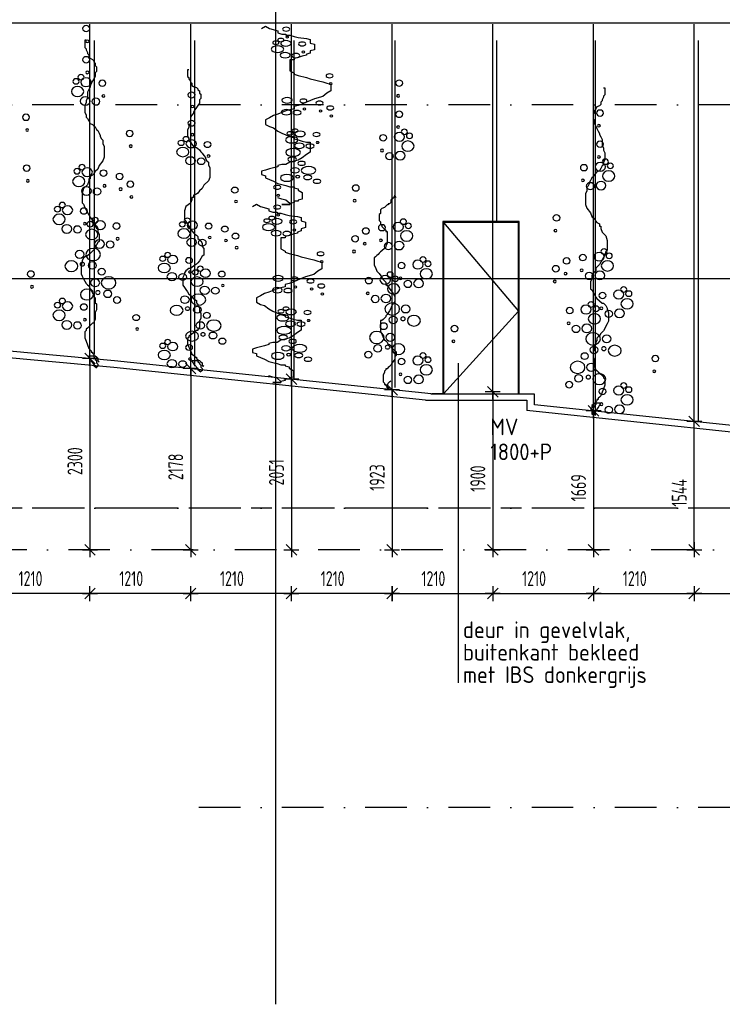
# Model space of a CAD drawing. Extents: x 39126 to 165842, y 74119 to 102739.
# Tile 18 of 22: x 133248 to 141689, y 74119 to 85959. Entities that reach past the tile are written whole.
import ezdxf
from ezdxf.enums import TextEntityAlignment as Align

# ---------------------------------------------------------------- set-up
doc = ezdxf.new("R2010")
doc.units = 0
doc.header["$LTSCALE"] = 1000
doc.header["$MEASUREMENT"] = 0
doc.linetypes.add('DASHDOT', pattern=[1, 0.5, -0.25, 0, -0.25])
doc.linetypes.add('HIDDEN', pattern=[0.375, 0.25, -0.125])
for name, color, linetype in [('B02', 7, 'CONTINUOUS'), ('B03', 7, 'CONTINUOUS'), ('B06', 7, 'CONTINUOUS'), ('B07', 7, 'CONTINUOUS')]:
    doc.layers.add(name, color=color, linetype=linetype)
doc.styles.add('TXT', font='isocp.shx')

# ---------------------------------------------------------------- blocks, each defined once
blk = doc.blocks.new('B__DIM')
at = {"layer": 'B07', "color": 1, "linetype": 'Continuous'}
for p, q in [((-500, 0), (500, 0)), ((-353.56, -353.56), (353.56, 353.56)), ((0, -500), (0, 500))]:
    blk.add_line(p, q, dxfattribs=at)

msp = doc.modelspace()

# ---------------------------------------------------------------- linework, layer by layer
at = {"layer": 'B02', "color": 8, "linetype": 'Continuous'}
msp.add_line((136322, 98514), (136322, 74119), dxfattribs=at)
at = {"layer": 'B02', "color": 8, "linetype": 'DASHDOT'}
for p, q in [((160901, 84935), (51422, 84935)), ((160901, 80085), (51422, 80085)), ((164335, 79585), (50580, 79585)), ((160901, 76485), (135199, 76485))]:
    msp.add_line(p, q, dxfattribs=at)
at = {"layer": 'B03', "color": 8, "linetype": 'Continuous'}
for p, q in [((151227, 85915), (100812, 85915)), ((134092, 81896), (134092, 85905)), ((135302, 81768), (135302, 85905)), ((136512, 81640), (136512, 85905)), ((137722, 81503), (137722, 85905)), ((138932, 81459), (138932, 85905)), ((140142, 81254), (140142, 85905)), ((141352, 81118), (141352, 85905)), ((134147, 81938), (134147, 85710)), ((135352, 81791), (135352, 85710)), ((136544, 81643), (136544, 85710)), ((137757, 81537), (137757, 85710)), ((138982, 83520), (138982, 85710)), ((140165, 81199), (140165, 85710)), ((141402, 81136), (141402, 85710)), ((151197, 82842), (123437, 82842))]:
    msp.add_line(p, q, dxfattribs=at)
at = {"layer": 'B03', "color": 8, "linetype": 'HIDDEN'}
msp.add_line((151278, 80085), (39126, 80085), dxfattribs=at)
at = {"layer": 'B03', "color": 8, "linetype": 'Continuous'}
for points in [[(136151, 85853), (136199, 85880), (136250, 85853), (136348, 85826), (136348, 85799), (136396, 85785), (136447, 85785), (136447, 85772), (136495, 85772), (136545, 85758), (136593, 85745), (136692, 85732), (136739, 85719), (136739, 85705), (136739, 85678), (136790, 85665), (136790, 85651), (136790, 85638), (136790, 85624), (136790, 85611), (136790, 85598), (136739, 85584), (136739, 85571), (136739, 85558), (136692, 85545), (136692, 85531), (136641, 85518), (136593, 85504), (136545, 85491), (136545, 85477), (136495, 85477), (136495, 85464), (136495, 85450), (136495, 85437), (136495, 85423), (136495, 85397), (136495, 85384), (136495, 85357), (136495, 85343), (136545, 85316), (136545, 85303), (136593, 85289), (136692, 85263), (136739, 85249), (136790, 85236), (136838, 85223), (136889, 85210), (136936, 85196), (136984, 85183), (136984, 85156), (136984, 85129), (136984, 85102), (136936, 85075), (136889, 85035), (136790, 85008), (136692, 84968), (136641, 84941), (136593, 84928), (136545, 84914), (136545, 84901), (136545, 84887), (136495, 84874), (136447, 84861), (136348, 84821), (136298, 84807), (136250, 84780), (136199, 84753), (136199, 84726), (136199, 84713), (136199, 84700), (136250, 84673), (136298, 84660), (136348, 84620), (136396, 84593), (136495, 84552), (136545, 84539), (136545, 84526), (136593, 84513), (136641, 84499), (136692, 84486), (136739, 84486), (136739, 84459), (136739, 84432), (136739, 84418), (136739, 84391), (136739, 84365), (136692, 84338), (136641, 84298), (136593, 84271), (136545, 84258), (136495, 84244), (136447, 84217), (136396, 84217), (136348, 84204), (136348, 84191), (136298, 84178), (136250, 84164), (136199, 84151), (136151, 84137), (136151, 84124), (136151, 84110)], [(134046, 85711), (134031, 85711), (134031, 85697), (134031, 85682), (134031, 85668), (134031, 85653), (134031, 85624), (134046, 85610), (134046, 85595), (134062, 85566), (134062, 85552), (134077, 85537), (134077, 85509), (134093, 85494), (134124, 85480), (134139, 85465), (134139, 85451), (134155, 85436), (134155, 85422), (134155, 85407), (134170, 85393), (134170, 85378), (134170, 85364), (134170, 85349), (134170, 85335), (134155, 85320), (134155, 85306), (134155, 85277), (134139, 85248), (134124, 85219), (134108, 85190), (134093, 85161), (134093, 85147), (134077, 85118), (134062, 85089), (134062, 85074), (134062, 85031), (134062, 85016), (134046, 84987), (134046, 84958), (134031, 84929), (134031, 84900), (134031, 84857), (134031, 84842), (134046, 84814), (134046, 84785), (134062, 84770), (134077, 84741), (134093, 84712), (134124, 84698), (134139, 84683), (134155, 84669), (134170, 84640), (134185, 84625), (134201, 84596), (134216, 84567), (134216, 84553), (134232, 84524), (134247, 84509), (134247, 84466), (134263, 84437), (134263, 84394), (134263, 84365), (134263, 84336), (134263, 84307), (134247, 84263), (134201, 84205), (134185, 84162), (134155, 84133), (134139, 84104), (134124, 84090), (134093, 84075), (134093, 84061), (134093, 84046), (134077, 84046), (134077, 84017), (134062, 83974), (134016, 83930), (134000, 83872), (134000, 83843), (134000, 83829), (134000, 83800), (134000, 83785), (134000, 83757), (134016, 83742), (134031, 83699), (134046, 83670), (134062, 83641), (134077, 83612), (134093, 83583), (134108, 83568), (134124, 83554), (134139, 83539), (134139, 83510), (134170, 83481), (134185, 83452), (134185, 83409), (134201, 83380), (134201, 83351), (134201, 83337), (134201, 83308)], [(135279, 85355), (135262, 85355), (135262, 85342), (135262, 85328), (135262, 85315), (135262, 85302), (135262, 85275), (135279, 85262), (135279, 85248), (135298, 85221), (135298, 85209), (135316, 85195), (135316, 85169), (135334, 85155), (135370, 85142), (135388, 85128), (135388, 85115), (135406, 85102), (135406, 85089), (135406, 85075), (135424, 85062), (135424, 85048), (135424, 85035), (135424, 85021), (135424, 85009), (135406, 84995), (135406, 84982), (135406, 84955), (135388, 84928), (135370, 84902), (135352, 84875), (135334, 84848), (135334, 84835), (135316, 84809), (135298, 84782), (135298, 84768), (135298, 84728), (135298, 84714), (135279, 84688), (135279, 84661), (135262, 84634), (135262, 84608), (135262, 84568), (135262, 84554), (135279, 84528), (135279, 84502), (135298, 84488), (135316, 84461), (135334, 84434), (135370, 84421), (135388, 84408), (135406, 84395), (135424, 84368), (135441, 84354), (135460, 84327), (135478, 84301), (135478, 84288), (135496, 84261), (135514, 84247), (135514, 84208), (135532, 84181), (135532, 84141), (135532, 84114), (135532, 84088), (135532, 84061), (135514, 84020), (135460, 83967), (135441, 83927), (135406, 83901), (135388, 83874), (135370, 83861), (135334, 83847), (135334, 83834), (135334, 83820), (135316, 83820), (135316, 83794), (135298, 83754), (135244, 83714), (135226, 83660), (135226, 83633), (135226, 83620), (135226, 83594), (135226, 83580), (135226, 83554), (135244, 83540), (135262, 83501), (135279, 83474), (135298, 83447), (135316, 83420), (135334, 83394), (135352, 83380), (135370, 83367), (135388, 83353), (135388, 83326), (135424, 83300), (135441, 83273), (135441, 83233), (135460, 83207), (135460, 83180), (135460, 83167), (135460, 83140)], [(140261, 85141), (140276, 85141), (140276, 85127), (140276, 85112), (140276, 85098), (140276, 85083), (140276, 85054), (140261, 85040), (140261, 85025), (140245, 84996), (140245, 84982), (140230, 84967), (140230, 84939), (140214, 84924), (140183, 84910), (140168, 84895), (140168, 84881), (140152, 84866), (140152, 84852), (140152, 84837), (140137, 84823), (140137, 84808), (140137, 84794), (140137, 84779), (140137, 84765), (140152, 84750), (140152, 84736), (140152, 84707), (140168, 84678), (140183, 84649), (140199, 84620), (140214, 84591), (140214, 84577), (140230, 84548), (140245, 84519), (140245, 84504), (140245, 84461), (140245, 84446), (140261, 84417), (140261, 84388), (140276, 84359), (140276, 84330), (140276, 84287), (140276, 84272), (140261, 84244), (140261, 84215), (140245, 84200), (140230, 84171), (140214, 84142), (140183, 84128), (140168, 84113), (140152, 84099), (140137, 84070), (140122, 84055), (140106, 84026), (140091, 83997), (140091, 83983), (140075, 83954), (140060, 83939), (140060, 83896), (140044, 83867), (140044, 83824), (140044, 83795), (140044, 83766), (140044, 83737), (140060, 83693), (140106, 83635), (140122, 83592), (140152, 83563), (140168, 83534), (140183, 83520), (140214, 83505), (140214, 83491), (140214, 83476), (140230, 83476), (140230, 83447), (140245, 83404), (140291, 83360), (140307, 83302), (140307, 83273), (140307, 83259), (140307, 83230), (140307, 83215), (140307, 83187), (140291, 83172), (140276, 83129), (140261, 83100), (140245, 83071), (140230, 83042), (140214, 83013), (140199, 82998), (140183, 82984), (140168, 82969), (140168, 82940), (140137, 82911), (140122, 82882), (140122, 82839), (140106, 82810), (140106, 82781), (140106, 82767), (140106, 82738)], [(138192, 81459), (134388, 81857), (125464, 82679), (114104, 83547), (103550, 84602), (100072, 85015), (97441, 85015), (88256, 84624), (78439, 85007)], [(138122, 81385), (134380, 81778), (125457, 82599), (114097, 83468), (103541, 84522), (100067, 84935), (97443, 84935), (88256, 84543), (78436, 84927)], [(136151, 84110), (136151, 84097), (136199, 84083), (136199, 84056), (136298, 84017), (136348, 83990), (136396, 83976), (136447, 83963), (136495, 83950), (136545, 83950), (136545, 83936), (136593, 83923), (136593, 83909), (136641, 83882), (136641, 83855), (136641, 83843), (136641, 83829), (136641, 83802), (136593, 83789), (136593, 83775), (136545, 83775), (136545, 83762), (136495, 83748), (136495, 83735), (136447, 83735), (136396, 83735), (136447, 83735), (136495, 83735), (136495, 83748), (136495, 83735), (136495, 83748), (136447, 83789), (136396, 83802), (136348, 83816)], [(137769, 83818), (137754, 83847), (137738, 83818), (137707, 83789), (137707, 83760), (137692, 83745), (137676, 83745), (137676, 83731), (137661, 83731), (137645, 83716), (137630, 83702), (137599, 83687), (137584, 83673), (137584, 83658), (137584, 83629), (137568, 83615), (137568, 83600), (137568, 83586), (137568, 83571), (137568, 83557), (137568, 83543), (137584, 83528), (137584, 83514), (137584, 83499), (137599, 83485), (137599, 83470), (137615, 83456), (137630, 83441), (137645, 83427), (137645, 83412), (137661, 83412), (137661, 83398), (137661, 83383), (137661, 83369), (137661, 83354), (137661, 83325), (137661, 83311), (137661, 83282), (137661, 83267), (137645, 83238), (137645, 83224), (137630, 83209), (137599, 83181), (137584, 83166), (137568, 83152), (137553, 83137), (137537, 83123), (137522, 83108), (137507, 83094), (137507, 83065), (137507, 83036), (137507, 83007), (137522, 82978), (137537, 82934), (137568, 82905), (137599, 82862), (137615, 82833), (137630, 82819), (137645, 82804), (137645, 82790), (137645, 82775), (137661, 82761), (137676, 82746), (137707, 82703), (137723, 82688), (137738, 82659), (137754, 82630), (137754, 82601), (137754, 82587), (137754, 82572), (137738, 82543), (137723, 82529), (137707, 82486), (137692, 82457), (137661, 82413), (137645, 82399), (137645, 82384), (137630, 82370), (137615, 82355), (137599, 82341), (137584, 82341), (137584, 82312), (137584, 82283), (137584, 82268), (137584, 82239), (137584, 82210), (137599, 82181), (137615, 82138), (137630, 82109), (137645, 82095), (137661, 82080), (137676, 82051), (137692, 82051), (137707, 82037), (137707, 82022), (137723, 82008), (137738, 81993), (137754, 81979), (137769, 81964), (137769, 81950), (137769, 81935)], [(136043, 83713), (136091, 83740), (136142, 83713), (136240, 83686), (136240, 83659), (136288, 83645), (136339, 83645), (136339, 83632), (136387, 83632), (136437, 83618), (136485, 83605), (136584, 83592), (136631, 83579), (136631, 83565), (136631, 83538), (136682, 83525), (136682, 83511), (136682, 83498), (136682, 83484), (136682, 83471), (136682, 83458), (136631, 83444), (136631, 83431), (136631, 83418), (136584, 83405), (136584, 83391), (136533, 83378), (136485, 83364), (136437, 83351), (136437, 83337), (136387, 83337), (136387, 83324), (136387, 83310), (136387, 83297), (136387, 83283), (136387, 83257), (136387, 83244), (136387, 83217), (136387, 83203), (136437, 83176), (136437, 83163), (136485, 83149), (136584, 83123), (136631, 83109), (136682, 83096), (136730, 83083), (136781, 83070), (136828, 83056), (136876, 83043), (136876, 83016), (136876, 82989), (136876, 82962), (136828, 82935), (136781, 82895), (136682, 82868), (136584, 82828), (136533, 82801), (136485, 82788), (136437, 82774), (136437, 82761), (136437, 82747), (136387, 82734), (136339, 82721), (136240, 82681), (136190, 82667), (136142, 82640), (136091, 82613), (136091, 82586), (136091, 82573), (136091, 82560), (136142, 82533), (136190, 82520), (136240, 82480), (136288, 82453), (136387, 82412), (136437, 82399), (136437, 82386), (136485, 82373), (136533, 82359), (136584, 82346), (136631, 82346), (136631, 82319), (136631, 82292), (136631, 82278), (136631, 82251), (136631, 82225), (136584, 82198), (136533, 82158), (136485, 82131), (136437, 82118), (136387, 82104), (136339, 82077), (136288, 82077), (136240, 82064), (136240, 82051), (136190, 82038), (136142, 82024), (136091, 82011), (136043, 81997), (136043, 81984), (136043, 81970)], [(139422, 81456), (139250, 81456), (139250, 83530), (138330, 83530), (138330, 81459), (138202, 81459)], [(138340, 83520), (139240, 82453), (138340, 81459)], [(134201, 83308), (134201, 83293), (134185, 83279), (134170, 83250), (134155, 83221), (134139, 83192), (134124, 83177), (134093, 83148), (134062, 83119), (134046, 83119), (134016, 83090), (134000, 83061), (134000, 83047), (133985, 83004), (133985, 82960), (133985, 82931), (133985, 82902), (134000, 82873), (134016, 82844), (134031, 82815), (134046, 82786), (134062, 82772), (134077, 82757), (134093, 82728), (134108, 82714), (134124, 82700), (134124, 82685), (134124, 82671), (134139, 82656), (134139, 82627), (134155, 82613), (134155, 82598), (134155, 82555), (134170, 82540), (134170, 82511), (134170, 82482), (134170, 82468), (134155, 82439), (134155, 82410), (134155, 82381), (134155, 82352), (134139, 82323), (134139, 82309), (134124, 82309), (134108, 82294), (134077, 82265), (134062, 82251), (134046, 82236), (134046, 82222), (134031, 82207), (134031, 82178), (134031, 82164), (134031, 82135), (134046, 82091), (134062, 82048), (134077, 82004), (134093, 81990), (134108, 81976), (134108, 81961), (134124, 81961), (134124, 81947), (134139, 81932), (134139, 81903), (134155, 81889), (134155, 81874), (134170, 81860), (134170, 81845), (134170, 81831), (134185, 81816), (134185, 81802), (134185, 81787), (134170, 81787), (134170, 81773), (134139, 81802), (134170, 81773), (134108, 81860), (134077, 81918), (134093, 81918), (134124, 81918), (134139, 81918), (134155, 81918), (134170, 81903), (134185, 81889), (134185, 81860), (134201, 81845), (134185, 81845)], [(135460, 83140), (135460, 83126), (135441, 83114), (135424, 83087), (135406, 83060), (135388, 83033), (135370, 83020), (135334, 82993), (135298, 82966), (135279, 82966), (135244, 82939), (135226, 82913), (135226, 82900), (135208, 82860), (135208, 82820), (135208, 82793), (135208, 82766), (135226, 82739), (135244, 82713), (135262, 82686), (135279, 82659), (135298, 82646), (135316, 82632), (135334, 82606), (135352, 82593), (135370, 82580), (135370, 82566), (135370, 82553), (135388, 82539), (135388, 82513), (135406, 82500), (135406, 82486), (135406, 82446), (135424, 82432), (135424, 82406), (135424, 82379), (135424, 82366), (135406, 82339), (135406, 82313), (135406, 82286), (135406, 82259), (135388, 82232), (135388, 82220), (135370, 82220), (135352, 82206), (135316, 82179), (135298, 82166), (135279, 82152), (135279, 82139), (135262, 82125), (135262, 82099), (135262, 82086), (135262, 82059), (135279, 82019), (135298, 81979), (135316, 81938), (135334, 81925), (135352, 81913), (135352, 81899), (135370, 81899), (135370, 81886), (135388, 81872), (135388, 81845), (135406, 81832), (135406, 81819), (135424, 81806), (135424, 81792), (135424, 81779), (135441, 81765), (135441, 81752), (135441, 81738), (135424, 81738), (135424, 81725), (135388, 81752), (135424, 81725), (135352, 81806), (135316, 81859), (135334, 81859), (135370, 81859), (135388, 81859), (135406, 81859), (135424, 81845), (135441, 81832), (135441, 81806), (135460, 81792), (135441, 81792)], [(140106, 82738), (140106, 82723), (140122, 82709), (140137, 82680), (140152, 82651), (140168, 82622), (140183, 82607), (140214, 82578), (140245, 82549), (140261, 82549), (140291, 82520), (140307, 82491), (140307, 82477), (140322, 82434), (140322, 82390), (140322, 82361), (140322, 82332), (140307, 82303), (140291, 82274), (140276, 82245), (140261, 82216), (140245, 82202), (140230, 82187), (140214, 82158), (140199, 82144), (140183, 82130), (140183, 82115), (140183, 82101), (140168, 82086), (140168, 82057), (140152, 82043), (140152, 82028), (140152, 81985), (140137, 81970), (140137, 81941), (140137, 81912), (140137, 81898), (140152, 81869), (140152, 81840), (140152, 81811), (140152, 81782), (140168, 81753), (140168, 81739), (140183, 81739), (140199, 81724), (140230, 81695), (140245, 81681), (140261, 81666), (140261, 81652), (140276, 81637), (140276, 81608), (140276, 81594), (140276, 81565), (140261, 81521), (140245, 81478), (140230, 81434), (140214, 81420), (140199, 81406), (140199, 81391), (140183, 81391), (140183, 81377), (140168, 81362), (140168, 81333), (140152, 81319), (140152, 81304), (140137, 81290), (140137, 81275), (140137, 81261), (140122, 81246), (140122, 81232), (140122, 81217), (140137, 81217), (140137, 81203), (140168, 81232), (140137, 81203), (140199, 81290), (140230, 81348), (140214, 81348), (140183, 81348), (140168, 81348), (140152, 81348), (140137, 81333), (140122, 81319), (140122, 81290), (140106, 81275), (140122, 81275)], [(136043, 81970), (136043, 81957), (136091, 81943), (136091, 81916), (136190, 81877), (136240, 81850), (136288, 81836), (136339, 81823), (136387, 81810), (136437, 81810), (136437, 81796), (136485, 81783), (136485, 81769), (136533, 81742), (136533, 81715), (136533, 81703), (136533, 81689), (136533, 81662), (136485, 81649), (136485, 81635), (136437, 81635), (136437, 81622), (136387, 81608), (136387, 81595), (136339, 81595), (136288, 81595), (136339, 81595), (136387, 81595), (136387, 81608), (136387, 81595), (136387, 81608), (136339, 81649), (136288, 81662), (136240, 81676)], [(137769, 81935), (137769, 81921), (137754, 81906), (137754, 81877), (137723, 81834), (137707, 81805), (137692, 81790), (137676, 81776), (137661, 81762), (137645, 81762), (137645, 81747), (137630, 81733), (137630, 81718), (137615, 81689), (137615, 81660), (137615, 81646), (137615, 81631), (137615, 81602), (137630, 81588), (137630, 81573), (137645, 81573), (137645, 81559), (137661, 81544), (137661, 81530), (137676, 81530), (137692, 81530), (137676, 81530), (137661, 81530), (137661, 81544), (137661, 81530), (137661, 81544), (137676, 81588), (137692, 81602), (137707, 81617)], [(151227, 80165), (149656, 80165), (141920, 81068), (139432, 81329), (139432, 81456), (138187, 81456)], [(138122, 81385), (139342, 81385), (139342, 81258)], [(157700, 80085), (149652, 80085), (141911, 80988), (139342, 81258)]]:
    msp.add_lwpolyline(points, dxfattribs=at)
msp.add_lwpolyline([(138340, 81459), (139240, 81459), (139240, 83520), (138340, 83520)], close=True, dxfattribs=at)
for centre, major_axis, ratio in [((134047, 85852), (43.1, 0), 0.828947), ((136449, 85845), (43.1, 0), 0.525197), ((136385, 85713), (37.7, 0), 0.525197), ((136462, 85749), (17.8, 0), 0.525197), ((134060, 85699), (17.8, 0), 0.828947), ((136345, 85604), (74.1, 0), 0.525197), ((136325, 85681), (37.9, 0), 0.525197), ((136446, 85674), (62.8, 0), 0.525197), ((136642, 85667), (43.1, 0), 0.525197), ((134047, 85477), (43.1, 0), 0.828947), ((136437, 85531), (60, 0), 0.525197), ((136565, 85527), (48.8, 0), 0.525197), ((136655, 85570), (17.8, 0), 0.525197), ((133923, 85217), (37.9, 0), 0.828947), ((133983, 85267), (37.7, 0), 0.828947), ((134044, 85206), (62.8, 0), 0.828947), ((134060, 85324), (17.8, 0), 0.828947), ((136971, 85284), (43.1, 0), 0.525197), ((133943, 85095), (74.1, 0), 0.828947), ((134240, 85195), (43.1, 0), 0.828947), ((136984, 85188), (17.8, 0), 0.525197), ((137807, 85196), (-43.1, 0), 0.828947), ((134035, 84980), (60, 0), 0.828947), ((134163, 84974), (48.8, 0), 0.828947), ((134253, 85042), (17.8, 0), 0.828947), ((135311, 85053), (43.1, 0), 0.751602), ((136460, 84989), (62.8, 0), 0.525197), ((137794, 85043), (-17.8, 0), 0.828947), ((135324, 84915), (17.8, 0), 0.751602), ((136656, 84982), (43.1, 0), 0.525197), ((136669, 84885), (17.8, 0), 0.525197), ((136850, 84956), (43.1, 0), 0.525197), ((136979, 84897), (43.1, 0), 0.525197), ((133323, 84785), (43.1, 0), 0.828947), ((136451, 84846), (60, 0), 0.525197), ((136579, 84842), (48.8, 0), 0.525197), ((136863, 84860), (17.8, 0), 0.525197), ((136992, 84800), (17.8, 0), 0.525197), ((137807, 84821), (-43.1, 0), 0.828947), ((140220, 84836), (-43.1, 0), 0.828947), ((135311, 84713), (43.1, 0), 0.751602), ((137794, 84668), (-17.8, 0), 0.828947), ((140207, 84683), (-17.8, 0), 0.828947), ((133337, 84632), (17.8, 0), 0.828947), ((134569, 84591), (43.1, 0), 0.828947), ((135247, 84523), (37.7, 0), 0.751602), ((135324, 84575), (17.8, 0), 0.751602), ((136516, 84515), (74.1, 0), 0.525197), ((136496, 84592), (37.9, 0), 0.525197), ((136556, 84624), (37.7, 0), 0.525197), ((136617, 84585), (62.8, 0), 0.525197), ((136813, 84578), (43.1, 0), 0.525197), ((137614, 84539), (-43.1, 0), 0.828947), ((137810, 84550), (-62.8, 0), 0.828947), ((137870, 84611), (-37.7, 0), 0.828947), ((137931, 84561), (-37.9, 0), 0.828947), ((134582, 84438), (17.8, 0), 0.828947), ((135207, 84367), (74.1, 0), 0.751602), ((135187, 84477), (37.9, 0), 0.751602), ((135308, 84467), (62.8, 0), 0.751602), ((135504, 84457), (43.1, 0), 0.751602), ((136608, 84442), (60, 0), 0.525197), ((136736, 84438), (48.8, 0), 0.525197), ((136826, 84482), (17.8, 0), 0.525197), ((137911, 84439), (-74.1, 0), 0.828947), ((140220, 84461), (-43.1, 0), 0.828947), ((135299, 84262), (60, 0), 0.751602), ((135517, 84319), (17.8, 0), 0.751602), ((136532, 84362), (88.3, 0), 0.525197), ((136521, 84278), (50.4, 0), 0.525197), ((137601, 84386), (-17.8, 0), 0.828947), ((137690, 84318), (-48.8, 0), 0.828947), ((137819, 84324), (-60, 0), 0.828947), ((140207, 84308), (-17.8, 0), 0.828947), ((133331, 84174), (43.1, 0), 0.828947), ((133997, 84186), (37.7, 0), 0.828947), ((135427, 84257), (48.8, 0), 0.751602), ((136634, 84231), (45.1, 0), 0.525197), ((136718, 84146), (88.3, 0), 0.525197), ((140027, 84179), (-43.1, 0), 0.828947), ((140223, 84190), (-62.8, 0), 0.828947), ((140283, 84251), (-37.7, 0), 0.828947), ((140344, 84201), (-37.9, 0), 0.828947), ((133957, 84014), (74.1, 0), 0.828947), ((133937, 84136), (37.9, 0), 0.828947), ((134058, 84125), (62.8, 0), 0.828947), ((134254, 84114), (43.1, 0), 0.828947), ((134448, 84074), (43.1, 0), 0.828947), ((136457, 84056), (77.9, 0), 0.525197), ((136556, 84147), (54.4, 0), 0.525197), ((136588, 84071), (26.5, 0), 0.525197), ((136707, 84062), (50.4, 0), 0.525197), ((140324, 84079), (-74.1, 0), 0.828947), ((133345, 84021), (17.8, 0), 0.828947), ((134049, 83899), (60, 0), 0.828947), ((134267, 83961), (17.8, 0), 0.828947), ((134577, 83980), (43.1, 0), 0.828947), ((135833, 83910), (43.1, 0), 0.751602), ((136341, 83943), (43.1, 0), 0.525197), ((136820, 84015), (45.1, 0), 0.525197), ((137285, 83935), (-43.1, 0), 0.828947), ((140014, 84026), (-17.8, 0), 0.828947), ((140103, 83958), (-48.8, 0), 0.828947), ((140232, 83964), (-60, 0), 0.828947), ((134177, 83893), (48.8, 0), 0.828947), ((134461, 83921), (17.8, 0), 0.828947), ((134590, 83827), (17.8, 0), 0.828947), ((136354, 83846), (17.8, 0), 0.525197), ((133701, 83680), (37.9, 0), 0.828947), ((133761, 83730), (37.7, 0), 0.828947), ((133822, 83669), (62.8, 0), 0.828947), ((135846, 83772), (17.8, 0), 0.751602), ((136341, 83705), (43.1, 0), 0.525197), ((137272, 83782), (-17.8, 0), 0.828947), ((133721, 83558), (74.1, 0), 0.828947), ((134018, 83658), (43.1, 0), 0.828947), ((136277, 83573), (37.7, 0), 0.525197), ((136354, 83609), (17.8, 0), 0.525197), ((139698, 83575), (-43.1, 0), 0.828947), ((133813, 83443), (60, 0), 0.828947), ((133941, 83437), (48.8, 0), 0.828947), ((134031, 83505), (17.8, 0), 0.828947), ((134094, 83499), (37.9, 0), 0.828947), ((134154, 83549), (37.7, 0), 0.828947), ((134215, 83488), (62.8, 0), 0.828947), ((134411, 83477), (43.1, 0), 0.828947), ((135201, 83497), (37.9, 0), 0.751602), ((135261, 83543), (37.7, 0), 0.751602), ((135322, 83487), (62.8, 0), 0.751602), ((135518, 83477), (43.1, 0), 0.751602), ((135712, 83441), (43.1, 0), 0.751602), ((136237, 83464), (74.1, 0), 0.525197), ((136217, 83541), (37.9, 0), 0.525197), ((136338, 83534), (62.8, 0), 0.525197), ((136534, 83527), (43.1, 0), 0.525197), ((137600, 83458), (-43.1, 0), 0.828947), ((137796, 83469), (-62.8, 0), 0.828947), ((137856, 83530), (-37.7, 0), 0.828947), ((137917, 83480), (-37.9, 0), 0.828947), ((134114, 83377), (74.1, 0), 0.828947), ((135221, 83387), (74.1, 0), 0.751602), ((135531, 83339), (17.8, 0), 0.751602), ((135841, 83356), (43.1, 0), 0.751602), ((136329, 83391), (60, 0), 0.525197), ((136457, 83387), (48.8, 0), 0.525197), ((136547, 83430), (17.8, 0), 0.525197), ((137277, 83324), (-43.1, 0), 0.828947), ((137406, 83418), (-43.1, 0), 0.828947), ((137897, 83358), (-74.1, 0), 0.828947), ((139685, 83422), (-17.8, 0), 0.828947), ((134206, 83262), (60, 0), 0.828947), ((134334, 83256), (48.8, 0), 0.828947), ((134424, 83324), (17.8, 0), 0.828947), ((135313, 83282), (60, 0), 0.751602), ((135441, 83277), (48.8, 0), 0.751602), ((135725, 83303), (17.8, 0), 0.751602), ((135854, 83218), (17.8, 0), 0.751602), ((137393, 83265), (-17.8, 0), 0.828947), ((137587, 83305), (-17.8, 0), 0.828947), ((137676, 83237), (-48.8, 0), 0.828947), ((137805, 83243), (-60, 0), 0.828947), ((133968, 83137), (54.4, 0), 0.828947), ((134130, 83136), (88.3, 0), 0.828947), ((135025, 83130), (37.7, 0), 0.751602), ((135086, 83074), (62.8, 0), 0.751602), ((136863, 83144), (43.1, 0), 0.525197), ((137264, 83171), (-17.8, 0), 0.828947), ((140013, 83098), (-43.1, 0), 0.828947), ((140209, 83109), (-62.8, 0), 0.828947), ((140269, 83170), (-37.7, 0), 0.828947), ((140330, 83120), (-37.9, 0), 0.828947), ((133869, 82995), (77.9, 0), 0.828947), ((134000, 83019), (26.5, 0), 0.828947), ((134119, 83004), (50.4, 0), 0.828947), ((134985, 82973), (74.1, 0), 0.751602), ((134965, 83084), (37.9, 0), 0.751602), ((135282, 83064), (43.1, 0), 0.751602), ((136876, 83048), (17.8, 0), 0.525197), ((137836, 83002), (-43.1, 0), 0.828947), ((138032, 83013), (-62.8, 0), 0.828947), ((138092, 83074), (-37.7, 0), 0.828947), ((138153, 83024), (-37.9, 0), 0.828947), ((139690, 82964), (-43.1, 0), 0.828947), ((139819, 83058), (-43.1, 0), 0.828947), ((140310, 82998), (-74.1, 0), 0.828947), ((133382, 82900), (43.1, 0), 0.828947), ((134232, 82929), (45.1, 0), 0.828947), ((135077, 82869), (60, 0), 0.751602), ((135205, 82864), (48.8, 0), 0.751602), ((135295, 82926), (17.8, 0), 0.751602), ((135358, 82920), (37.9, 0), 0.751602), ((135418, 82965), (37.7, 0), 0.751602), ((135479, 82910), (62.8, 0), 0.751602), ((135675, 82899), (43.1, 0), 0.751602), ((136352, 82849), (62.8, 0), 0.525197), ((137639, 82832), (-62.8, 0), 0.828947), ((137699, 82893), (-37.7, 0), 0.828947), ((138133, 82902), (-74.1, 0), 0.828947), ((139806, 82905), (-17.8, 0), 0.828947), ((140000, 82945), (-17.8, 0), 0.828947), ((140089, 82877), (-48.8, 0), 0.828947), ((140218, 82883), (-60, 0), 0.828947), ((133395, 82747), (17.8, 0), 0.828947), ((134154, 82795), (54.4, 0), 0.828947), ((134316, 82794), (88.3, 0), 0.828947), ((135378, 82809), (74.1, 0), 0.751602), ((135688, 82762), (17.8, 0), 0.751602), ((136548, 82842), (43.1, 0), 0.525197), ((136742, 82816), (43.1, 0), 0.525197), ((136871, 82757), (43.1, 0), 0.525197), ((137443, 82821), (-43.1, 0), 0.828947), ((137740, 82721), (-74.1, 0), 0.828947), ((137760, 82843), (-37.9, 0), 0.828947), ((137823, 82849), (-17.8, 0), 0.828947), ((137912, 82781), (-48.8, 0), 0.828947), ((138041, 82787), (-60, 0), 0.828947), ((139677, 82811), (-17.8, 0), 0.828947), ((134055, 82653), (77.9, 0), 0.828947), ((134186, 82677), (26.5, 0), 0.828947), ((134305, 82662), (50.4, 0), 0.828947), ((135394, 82591), (88.3, 0), 0.751602), ((135470, 82705), (60, 0), 0.751602), ((135598, 82700), (48.8, 0), 0.751602), ((136343, 82706), (60, 0), 0.525197), ((136471, 82702), (48.8, 0), 0.525197), ((136561, 82745), (17.8, 0), 0.525197), ((136755, 82720), (17.8, 0), 0.525197), ((136884, 82660), (17.8, 0), 0.525197), ((137430, 82668), (-17.8, 0), 0.828947), ((137519, 82600), (-48.8, 0), 0.828947), ((137648, 82606), (-60, 0), 0.828947), ((140249, 82642), (-43.1, 0), 0.828947), ((140445, 82653), (-62.8, 0), 0.828947), ((140505, 82714), (-37.7, 0), 0.828947), ((140566, 82664), (-37.9, 0), 0.828947), ((133701, 82526), (37.9, 0), 0.828947), ((133761, 82576), (37.7, 0), 0.828947), ((133822, 82515), (62.8, 0), 0.828947), ((134018, 82504), (43.1, 0), 0.828947), ((134418, 82587), (45.1, 0), 0.828947), ((135133, 82463), (77.9, 0), 0.751602), ((135232, 82592), (54.4, 0), 0.751602), ((137724, 82480), (-88.3, 0), 0.828947), ((137886, 82481), (-54.4, 0), 0.828947), ((140052, 82472), (-62.8, 0), 0.828947), ((140112, 82533), (-37.7, 0), 0.828947), ((140546, 82542), (-74.1, 0), 0.828947), ((133721, 82404), (74.1, 0), 0.828947), ((134646, 82376), (43.1, 0), 0.751602), ((135264, 82484), (26.5, 0), 0.751602), ((135383, 82471), (50.4, 0), 0.751602), ((135496, 82403), (45.1, 0), 0.751602), ((136408, 82375), (74.1, 0), 0.525197), ((136388, 82452), (37.9, 0), 0.525197), ((136448, 82484), (37.7, 0), 0.525197), ((136509, 82445), (62.8, 0), 0.525197), ((136705, 82438), (43.1, 0), 0.525197), ((137984, 82339), (-77.9, 0), 0.828947), ((139856, 82461), (-43.1, 0), 0.828947), ((140153, 82361), (-74.1, 0), 0.828947), ((140173, 82483), (-37.9, 0), 0.828947), ((140236, 82489), (-17.8, 0), 0.828947), ((140325, 82421), (-48.8, 0), 0.828947), ((140454, 82427), (-60, 0), 0.828947), ((133813, 82289), (60, 0), 0.828947), ((133941, 82283), (48.8, 0), 0.828947), ((134031, 82351), (17.8, 0), 0.828947), ((135418, 82282), (54.4, 0), 0.751602), ((135580, 82281), (88.3, 0), 0.751602), ((136500, 82302), (60, 0), 0.525197), ((136628, 82298), (48.8, 0), 0.525197), ((136718, 82342), (17.8, 0), 0.525197), ((137622, 82273), (-45.1, 0), 0.828947), ((137735, 82348), (-50.4, 0), 0.828947), ((137853, 82363), (-26.5, 0), 0.828947), ((139843, 82308), (-17.8, 0), 0.828947), ((140061, 82246), (-60, 0), 0.828947), ((134659, 82238), (17.8, 0), 0.751602), ((135319, 82153), (77.9, 0), 0.751602), ((135450, 82174), (26.5, 0), 0.751602), ((135569, 82161), (50.4, 0), 0.751602), ((136424, 82222), (88.3, 0), 0.525197), ((137538, 82138), (-88.3, 0), 0.828947), ((137700, 82139), (-54.4, 0), 0.828947), ((138472, 82244), (-43.1, 0), 0.828947), ((139932, 82240), (-48.8, 0), 0.828947), ((140137, 82120), (-88.3, 0), 0.828947), ((140299, 82121), (-54.4, 0), 0.828947), ((134965, 82037), (37.9, 0), 0.751602), ((135025, 82083), (37.7, 0), 0.751602), ((135086, 82028), (62.8, 0), 0.751602), ((135282, 82017), (43.1, 0), 0.751602), ((135682, 82093), (45.1, 0), 0.751602), ((136413, 82138), (50.4, 0), 0.525197), ((136526, 82091), (45.1, 0), 0.525197), ((136610, 82006), (88.3, 0), 0.525197), ((137549, 82006), (-50.4, 0), 0.828947), ((137798, 81997), (-77.9, 0), 0.828947), ((138459, 82091), (-17.8, 0), 0.828947), ((134985, 81927), (74.1, 0), 0.751602), ((136349, 81916), (77.9, 0), 0.525197), ((136448, 82007), (54.4, 0), 0.525197), ((136480, 81931), (26.5, 0), 0.525197), ((136599, 81922), (50.4, 0), 0.525197), ((137436, 81931), (-45.1, 0), 0.828947), ((137667, 82021), (-26.5, 0), 0.828947), ((138092, 81920), (-37.7, 0), 0.828947), ((140035, 81913), (-45.1, 0), 0.828947), ((140148, 81988), (-50.4, 0), 0.828947), ((140266, 82003), (-26.5, 0), 0.828947), ((140397, 81979), (-77.9, 0), 0.828947), ((135077, 81823), (60, 0), 0.751602), ((135205, 81817), (48.8, 0), 0.751602), ((135295, 81879), (17.8, 0), 0.751602), ((136712, 81875), (45.1, 0), 0.525197), ((137836, 81848), (-43.1, 0), 0.828947), ((138032, 81859), (-62.8, 0), 0.828947), ((138153, 81870), (-37.9, 0), 0.828947), ((139951, 81778), (-88.3, 0), 0.828947), ((140113, 81779), (-54.4, 0), 0.828947), ((140885, 81884), (-43.1, 0), 0.828947), ((137823, 81695), (-17.8, 0), 0.828947), ((138133, 81748), (-74.1, 0), 0.828947), ((140211, 81637), (-77.9, 0), 0.828947), ((140872, 81731), (-17.8, 0), 0.828947), ((137912, 81627), (-48.8, 0), 0.828947), ((138041, 81633), (-60, 0), 0.828947), ((139849, 81571), (-45.1, 0), 0.828947), ((139962, 81646), (-50.4, 0), 0.828947), ((140080, 81661), (-26.5, 0), 0.828947), ((140505, 81560), (-37.7, 0), 0.828947), ((140249, 81488), (-43.1, 0), 0.828947), ((140445, 81499), (-62.8, 0), 0.828947), ((140566, 81510), (-37.9, 0), 0.828947), ((140236, 81335), (-17.8, 0), 0.828947), ((140546, 81388), (-74.1, 0), 0.828947), ((140325, 81267), (-48.8, 0), 0.828947), ((140454, 81273), (-60, 0), 0.828947)]:
    msp.add_ellipse(centre, major_axis=major_axis, ratio=ratio, start_param=0, end_param=6.283175, dxfattribs=at)
at = {"layer": 'B07', "color": 1, "linetype": 'Continuous'}
for p, q in [((134092, 81885), (134092, 79585)), ((135302, 81763), (135302, 79585)), ((136512, 81636), (136512, 79585)), ((137722, 81508), (137722, 79585)), ((138932, 81485), (138932, 79585)), ((140142, 81254), (140142, 79585)), ((141352, 79585), (141352, 81129)), ((134092, 79058), (132882, 79058)), ((135302, 79058), (134092, 79058)), ((136512, 79058), (135302, 79058)), ((137722, 79058), (136512, 79058)), ((137722, 79058), (138932, 79058)), ((138932, 79058), (140142, 79058)), ((140142, 79058), (141352, 79058)), ((141352, 79058), (142562, 79058))]:
    msp.add_line(p, q, dxfattribs=at)
at = {"layer": 'B07', "color": 5, "linetype": 'Continuous'}
msp.add_line((138519, 77983), (138519, 81829), dxfattribs=at)

# ---------------------------------------------------------------- block references
at = {"layer": 'B07', "color": 1, "linetype": 'Continuous', "xscale": 0.18, "yscale": 0.18}
for p, rotation in [((134092, 81885), 90), ((135302, 81763), 90), ((136512, 81636), 90), ((137722, 81508), 90), ((138932, 81485), 90), ((140142, 81254), 90), ((141352, 81129), 90), ((134092, 79585), 270), ((135302, 79585), 270), ((136512, 79585), 270), ((137722, 79585), 270), ((138932, 79585), 270), ((140142, 79585), 270), ((141352, 79585), 270), ((137722, 79058), 180), ((138932, 79058), 180), ((140142, 79058), 180), ((141352, 79058), 180)]:
    msp.add_blockref('B__DIM', p, dxfattribs=dict(at, rotation=rotation))
for p in [(134092, 79058), (135302, 79058), (136512, 79058), (137722, 79058)]:
    msp.add_blockref('B__DIM', p, dxfattribs=at)

# ---------------------------------------------------------------- texts
at = {"layer": 'B06', "color": 7, "linetype": 'Continuous', "style": 'TXT'}
for s, p in [('MV', (138902, 81162)), ('1800+P', (138902, 80862)), ('deur in gevelvlak, ', (138573, 78723)), ('buitenkant bekleed ', (138573, 78453)), ('met IBS donkergrijs', (138573, 78183))]:
    msp.add_text(s, height=200, dxfattribs=at).set_placement(p, align=Align.TOP_LEFT)
at = {"layer": 'B07', "color": 1, "linetype": 'Continuous', "style": 'TXT', "width": 0.75}
for s, p in [('2300', (133912, 80482)), ('2178', (135122, 80421)), ('2051', (136332, 80358)), ('1923', (137542, 80294)), ('1900', (138752, 80282)), ('1669', (139962, 80167)), ('1544', (141172, 80104))]:
    msp.add_text(s, height=180, rotation=90, dxfattribs=at).set_placement(p, align=Align.MIDDLE_LEFT)
for p in [(133234, 79238), (134444, 79238), (135654, 79238), (136864, 79238), (138074, 79238), (139284, 79238), (140494, 79238)]:
    msp.add_text('1210', height=180, dxfattribs=at).set_placement(p, align=Align.MIDDLE_LEFT)

doc.saveas('drawing.dxf')
